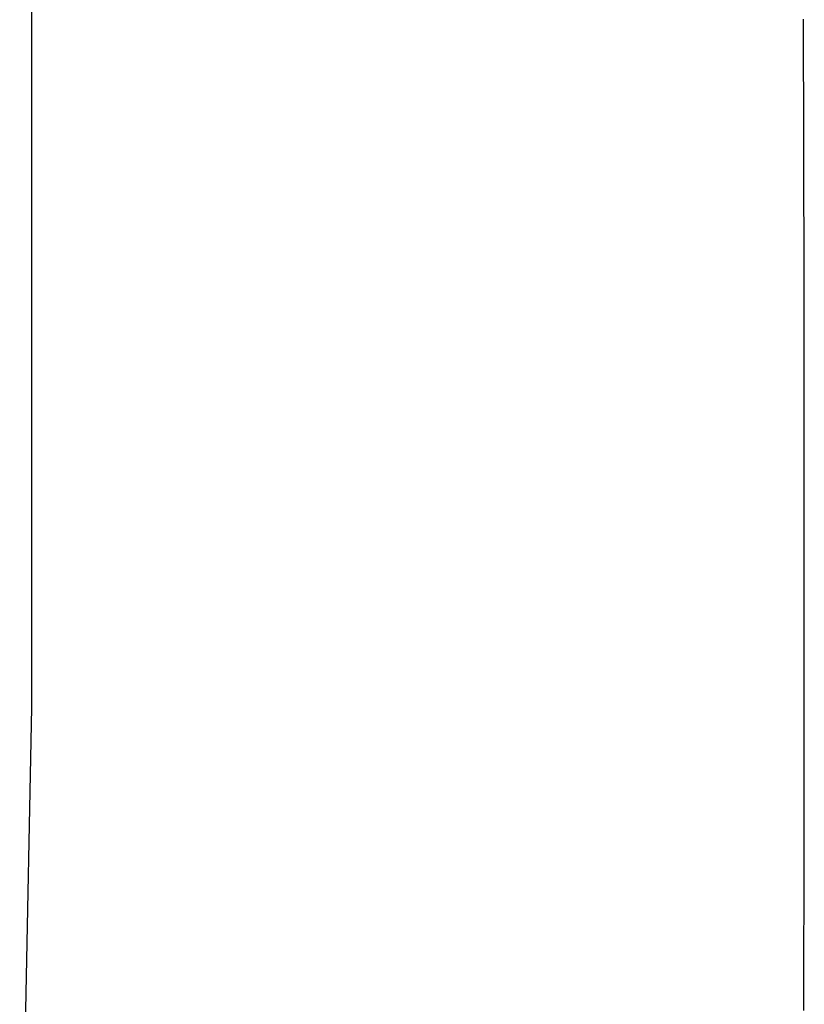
# Model space of a CAD drawing. Header units: millimetres. Extents: x -4577 to 1032787, y -66234 to 201209.
# Tile 79 of 256: x 3759.94 to 3761.7, y -8947.29 to -8945.07. Entities that reach past the tile are written whole.
import ezdxf

# ---------------------------------------------------------------- set-up
doc = ezdxf.new("R2010")
doc.units = ezdxf.units.MM
doc.linetypes.add('510_5_2OG_ELT_1004$0$11-07-22_DS_2OG$0$AUSGEZOGEN', pattern=[0])
doc.layers.add('510_5_2OG_ELT_1004$0$11-07-22_DS_2OG$0$EBENE_1', color=8, linetype='510_5_2OG_ELT_1004$0$11-07-22_DS_2OG$0$AUSGEZOGEN')

# ---------------------------------------------------------------- blocks, each defined once
blk = doc.blocks.new('510_5_2OG_ELT_1004')
at = {"layer": '510_5_2OG_ELT_1004$0$11-07-22_DS_2OG$0$EBENE_1'}
for p, q in [((3759.9652, -8946.5667), (3759.9789, -8886.3634)), ((3759.938, -8947.99), (3759.9652, -8946.5667))]:
    blk.add_line(p, q, dxfattribs=at)
blk.add_lwpolyline([(3761.7026, -8947.2484), (3761.7027, -8947.2321), (3761.7027, -8947.2157), (3761.7028, -8947.1992), (3761.7028, -8947.1827), (3761.7029, -8947.166), (3761.703, -8947.1493), (3761.703, -8947.1325), (3761.7031, -8947.1157), (3761.7031, -8947.0988), (3761.7032, -8947.0819), (3761.7032, -8947.065), (3761.7033, -8947.0481), (3761.7033, -8947.0312), (3761.7033, -8947.0144), (3761.7034, -8946.9975), (3761.7034, -8946.9808), (3761.7034, -8946.9641), (3761.7035, -8946.9474), (3761.7035, -8946.9309), (3761.7035, -8946.9145), (3761.7035, -8946.8982), (3761.7036, -8946.882), (3761.7036, -8946.8659), (3761.7036, -8946.85), (3761.7036, -8946.8343), (3761.7036, -8946.8188), (3761.7037, -8946.8034), (3761.7037, -8946.7883), (3761.7037, -8946.7734), (3761.7037, -8946.7587), (3761.7037, -8946.7443), (3761.7037, -8946.7301), (3761.7037, -8946.7162), (3761.7037, -8946.7025), (3761.7037, -8946.6892), (3761.7037, -8946.6762), (3761.7037, -8946.6635), (3761.7038, -8946.6511), (3761.7038, -8946.6391), (3761.7038, -8946.6275), (3761.7038, -8946.6162), (3761.7038, -8946.6053), (3761.7038, -8946.5948), (3761.7038, -8946.5847), (3761.7038, -8946.5749), (3761.7038, -8946.5654), (3761.7038, -8946.5563), (3761.7038, -8946.5474), (3761.7038, -8946.5389), (3761.7038, -8946.5307), (3761.7038, -8946.5227), (3761.7038, -8946.515), (3761.7038, -8946.5075), (3761.7038, -8946.5002), (3761.7038, -8946.4932), (3761.7038, -8946.4864), (3761.7038, -8946.4798), (3761.7038, -8946.4734), (3761.7038, -8946.4671), (3761.7038, -8946.461), (3761.7038, -8946.455), (3761.7038, -8946.4492), (3761.7038, -8946.4434), (3761.7038, -8946.4378), (3761.7038, -8946.4323), (3761.7038, -8946.4268), (3761.7038, -8946.4214), (3761.7038, -8946.4161), (3761.7038, -8946.4108), (3761.7038, -8946.4055), (3761.7038, -8946.4003), (3761.7038, -8946.395), (3761.7039, -8946.3897), (3761.7039, -8946.3844), (3761.7039, -8946.3791), (3761.7039, -8946.3738), (3761.7039, -8946.3684), (3761.7039, -8946.3629), (3761.7039, -8946.3574), (3761.7039, -8946.3518), (3761.7039, -8946.3462), (3761.7039, -8946.3404), (3761.7039, -8946.3346), (3761.7039, -8946.3286), (3761.7039, -8946.3226), (3761.7039, -8946.3164), (3761.7039, -8946.31), (3761.7039, -8946.3036), (3761.7039, -8946.2969), (3761.7039, -8946.2902), (3761.7039, -8946.2832), (3761.7039, -8946.2761), (3761.7039, -8946.2688), (3761.7039, -8946.2613), (3761.7039, -8946.2535), (3761.7039, -8946.2456), (3761.7039, -8946.2375), (3761.7039, -8946.2291), (3761.7039, -8946.2204), (3761.7039, -8946.2116), (3761.7039, -8946.2024), (3761.7039, -8946.193), (3761.7039, -8946.1834), (3761.7039, -8946.1735), (3761.7039, -8946.1633), (3761.7039, -8946.153), (3761.7039, -8946.1424), (3761.7039, -8946.1315), (3761.7039, -8946.1205), (3761.704, -8946.1093), (3761.704, -8946.0979), (3761.704, -8946.0863), (3761.704, -8946.0746), (3761.704, -8946.0627), (3761.704, -8946.0506), (3761.704, -8946.0384), (3761.704, -8946.0261), (3761.704, -8946.0136), (3761.704, -8946.0011), (3761.704, -8945.9884), (3761.704, -8945.9756), (3761.704, -8945.9627), (3761.704, -8945.9498), (3761.7039, -8945.9367), (3761.7039, -8945.9237), (3761.7039, -8945.9105), (3761.7039, -8945.8973), (3761.7039, -8945.8841), (3761.7039, -8945.8709), (3761.7039, -8945.8576), (3761.7039, -8945.8444), (3761.7039, -8945.8311), (3761.7039, -8945.8178), (3761.7039, -8945.8046), (3761.7038, -8945.7914), (3761.7038, -8945.7783), (3761.7038, -8945.7652), (3761.7038, -8945.7522), (3761.7038, -8945.7393), (3761.7038, -8945.7265), (3761.7037, -8945.7138), (3761.7037, -8945.7012), (3761.7037, -8945.6888), (3761.7037, -8945.6765), (3761.7037, -8945.6644), (3761.7036, -8945.6525), (3761.7036, -8945.6408), (3761.7036, -8945.6293), (3761.7036, -8945.618), (3761.7035, -8945.6069), (3761.7035, -8945.5961), (3761.7035, -8945.5855), (3761.7035, -8945.5752), (3761.7035, -8945.5652), (3761.7034, -8945.5554), (3761.7034, -8945.546), (3761.7034, -8945.5369), (3761.7034, -8945.5282), (3761.7034, -8945.5198), (3761.7034, -8945.5117), (3761.7033, -8945.504), (3761.7033, -8945.4967), (3761.7033, -8945.4898), (3761.7033, -8945.4832), (3761.7033, -8945.477), (3761.7033, -8945.4711), (3761.7033, -8945.4655), (3761.7032, -8945.4603), (3761.7032, -8945.4553), (3761.7032, -8945.4506), (3761.7032, -8945.4462), (3761.7032, -8945.4421), (3761.7032, -8945.4382), (3761.7032, -8945.4345), (3761.7032, -8945.431), (3761.7032, -8945.4278), (3761.7032, -8945.4247), (3761.7032, -8945.4218), (3761.7032, -8945.4191), (3761.7032, -8945.4166), (3761.7032, -8945.4141), (3761.7031, -8945.4119), (3761.7031, -8945.4097), (3761.7031, -8945.4076), (3761.7031, -8945.4056), (3761.7031, -8945.4037), (3761.7031, -8945.4019), (3761.7031, -8945.4001), (3761.7031, -8945.3983), (3761.7031, -8945.3966), (3761.7031, -8945.3949), (3761.7031, -8945.3932), (3761.7031, -8945.3915), (3761.7031, -8945.3897), (3761.7031, -8945.388), (3761.7031, -8945.3862), (3761.7031, -8945.3843), (3761.7031, -8945.3824), (3761.7031, -8945.3805), (3761.7031, -8945.3784), (3761.7031, -8945.3763), (3761.7031, -8945.3741), (3761.7031, -8945.3718), (3761.7031, -8945.3694), (3761.7031, -8945.3668), (3761.703, -8945.3642), (3761.703, -8945.3614), (3761.703, -8945.3584), (3761.703, -8945.3553), (3761.703, -8945.3521), (3761.703, -8945.3486), (3761.703, -8945.345), (3761.703, -8945.3412), (3761.703, -8945.3372), (3761.703, -8945.333), (3761.703, -8945.3286), (3761.703, -8945.3239), (3761.703, -8945.3191), (3761.7029, -8945.3139), (3761.7029, -8945.3085), (3761.7029, -8945.3029), (3761.7029, -8945.297), (3761.7029, -8945.2908), (3761.7029, -8945.2844), (3761.7029, -8945.2777), (3761.7029, -8945.2708), (3761.7028, -8945.2637), (3761.7028, -8945.2563), (3761.7028, -8945.2487), (3761.7028, -8945.241), (3761.7028, -8945.233), (3761.7027, -8945.2249), (3761.7027, -8945.2166), (3761.7027, -8945.2081), (3761.7027, -8945.1995), (3761.7027, -8945.1907), (3761.7026, -8945.1818), (3761.7026, -8945.1728), (3761.7026, -8945.1637), (3761.7025, -8945.1544), (3761.7025, -8945.1451), (3761.7025, -8945.1356), (3761.7025, -8945.1261), (3761.7024, -8945.1165), (3761.7024, -8945.1068), (3761.7023, -8945.0971), (3761.7023, -8945.0874), (3761.7023, -8945.0776), (3761.7022, -8945.0678), (3761.7022, -8945.0579), (3761.7021, -8945.0481), (3761.7021, -8945.0382), (3761.702, -8945.0284), (3761.702, -8945.0186)], dxfattribs=at)

msp = doc.modelspace()

# ---------------------------------------------------------------- block references
msp.add_blockref('510_5_2OG_ELT_1004', (0, -0.0503))

doc.saveas('drawing.dxf')
